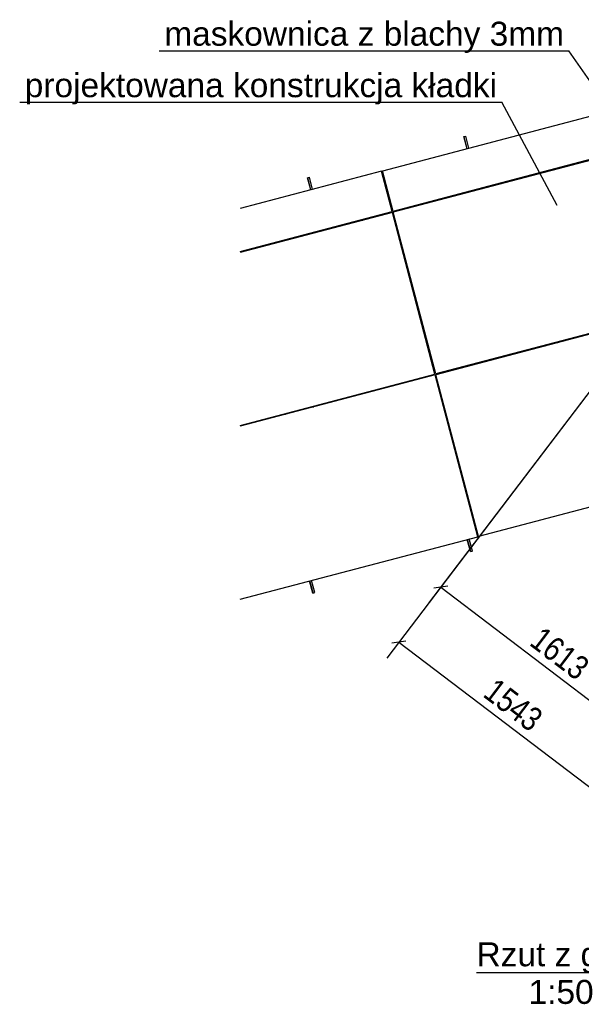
# Model space of a CAD drawing. Header units: millimetres. Extents: x 75 to 96588, y 16 to 10023.
# Tile 9 of 25: x 34875 to 38234, y 222 to 6110. Entities that reach past the tile are written whole.
import ezdxf

# ---------------------------------------------------------------- set-up
doc = ezdxf.new("R2010")
doc.units = ezdxf.units.MM
doc.styles.add('Arial', font='ARIAL.TTF', dxfattribs={"height": 0.2})
doc.styles.add('Arial Narrow', font='ARIALN.TTF', dxfattribs={"height": 0.2})

# ---------------------------------------------------------------- blocks, each defined once
blk = doc.blocks.new('Unknown-12 - 46219')
at = {"color": 5}
blk.add_line((37607, 412.5), (38618.7, 412.5), dxfattribs=at)
at = {"color": 5, "style": 'Arial'}
for s, height, p in [('Rzut z góry', 143.262, (37607, 450)), ('1:50', 143.26, (37918.2, 225))]:
    blk.add_text(s, height=height, dxfattribs=at).set_placement(p)
blk = doc.blocks.new('Part-46296 - 46219')
at = {"color": 7}
for p, q in [((37053.9, 4944.5), (37052.6, 4949.4)), ((37054.9, 4944.8), (37053.6, 4949.6)), ((37309.6, 3972.6), (37308.3, 3977.4)), ((37310.6, 3972.9), (37309.3, 3977.7))]:
    blk.add_line(p, q, dxfattribs=at)
blk = doc.blocks.new('Part-46287 - 46219')
at = {"color": 7}
for p, q in [((38619.1, 5620), (37043.7, 5205.5)), ((38618.9, 5361.4), (37107.3, 4963.8)), ((37107.3, 4963.8), (37043.7, 5205.5)), ((37107.6, 4963.8), (37044, 5205.6))]:
    blk.add_line(p, q, dxfattribs=at)
blk = doc.blocks.new('Part-46247 - 46219')
at = {"color": 7}
for p, q in [((37069.7, 5088.3), (37074.2, 5089.5)), ((37075.6, 4950.3), (37074.4, 4955.1)), ((37077.1, 4950.6), (37075.8, 4955.5)), ((37135.1, 4965.9), (37133.9, 4970.7)), ((37331.3, 3978.3), (37330.1, 3983.2)), ((37332.8, 3978.7), (37331.5, 3983.6)), ((37390.8, 3994), (37389.6, 3998.8)), ((37583.6, 3134.8), (37588.2, 3136))]:
    blk.add_line(p, q, dxfattribs=at)
blk = doc.blocks.new('Part-46261 - 46219')
at = {"color": 7}
for p, q in [((38617.8, 4316.8), (37364.3, 3987)), ((37618.7, 3019.9), (37364.3, 3987)), ((37619, 3020), (37364.6, 3987.1)), ((38616.7, 3282.5), (37618.7, 3019.9))]:
    blk.add_line(p, q, dxfattribs=at)
blk = doc.blocks.new('Part-46764 - 46219')
at = {"color": 7}
for p, q in [((38091.5, 4178.3), (38094, 4184.1)), ((38017.8, 4158.9), (38020.2, 4164.7)), ((38018.6, 4159.1), (38021, 4164.9))]:
    blk.add_line(p, q, dxfattribs=at)
blk = doc.blocks.new('Part-46262 - 46219')
at = {"color": 7}
for p, q in [((38618.9, 5356.3), (37108.6, 4958.9)), ((37363, 3991.8), (37108.6, 4958.9)), ((37363.3, 3991.9), (37108.9, 4959)), ((38617.8, 4322), (37363, 3991.8))]:
    blk.add_line(p, q, dxfattribs=at)
blk = doc.blocks.new('Part-46763 - 46219')
at = {"color": 7}
for p, q in [((37854.1, 5155.1), (37852.8, 5159.9)), ((37855.6, 5155.4), (37854.3, 5160.3)), ((37913.6, 5170.7), (37912.3, 5175.5)), ((38109.8, 4183.1), (38108.5, 4188)), ((38111.3, 4183.5), (38110, 4188.4)), ((38169.3, 4198.8), (38168, 4203.6))]:
    blk.add_line(p, q, dxfattribs=at)
blk = doc.blocks.new('Part-46454 - 46219')
at = {"color": 7}
for p, q in [((37330.1, 3978), (37328.9, 3982.8)), ((37331.1, 3978.3), (37329.9, 3983.1))]:
    blk.add_line(p, q, dxfattribs=at)
blk = doc.blocks.new('Part-46455 - 46219')
at = {"color": 7}
for p, q in [((37065.8, 4947.7), (37064.5, 4952.5)), ((37066.8, 4947.9), (37065.5, 4952.8))]:
    blk.add_line(p, q, dxfattribs=at)
blk = doc.blocks.new('Part-46466 - 46219')
at = {"color": 7}
for p, q in [((37583.6, 3134.8), (37588.2, 3136)), ((37614.1, 3018.7), (37618.7, 3019.9))]:
    blk.add_line(p, q, dxfattribs=at)
blk = doc.blocks.new('Part-46685 - 46219')
at = {"color": 7}
for p, q in [((36297.2, 4745.5), (36295.9, 4750.3)), ((36298.7, 4745.8), (36297.4, 4750.7)), ((36356.7, 4761.1), (36355.4, 4765.9)), ((36552.9, 3773.5), (36551.6, 3778.4)), ((36554.4, 3773.9), (36553.1, 3778.8)), ((36612.4, 3789.2), (36611.1, 3794))]:
    blk.add_line(p, q, dxfattribs=at)
blk = doc.blocks.new('Part-46686 - 46219')
at = {"color": 7}
for p, q in [((36534.6, 3768.7), (36537.1, 3774.5)), ((36460.9, 3749.3), (36463.3, 3755.1)), ((36461.7, 3749.5), (36464.1, 3755.3))]:
    blk.add_line(p, q, dxfattribs=at)
blk = doc.blocks.new('Part-46688 - 46219')
at = {"color": 7}
for p, q in [((36924.6, 4910.5), (36927.1, 4916.3)), ((36925.4, 4910.7), (36927.8, 4916.5)), ((36998.4, 4929.9), (37000.8, 4935.7))]:
    blk.add_line(p, q, dxfattribs=at)
blk = doc.blocks.new('Part-46689 - 46219')
at = {"color": 7}
for p, q in [((36625.7, 3797.8), (36630.6, 3794)), ((36626.4, 3798), (36631.4, 3794.2)), ((36699.4, 3817.2), (36704.4, 3813.4))]:
    blk.add_line(p, q, dxfattribs=at)
blk = doc.blocks.new('Part-46765 - 46219')
at = {"color": 7}
for p, q in [((37281.2, 5009.5), (37286.1, 5005.6)), ((37207.4, 4990.1), (37212.4, 4986.2)), ((37208.2, 4990.3), (37213.1, 4986.4))]:
    blk.add_line(p, q, dxfattribs=at)
blk = doc.blocks.new('Part-49896 - 46219')
at = {"color": 7}
for p, q in [((36628.1, 2681.7), (36609, 2754.3)), ((36629.5, 2682.1), (36610.5, 2754.6)), ((36639.2, 2684.7), (36620.1, 2757.2)), ((36628.1, 2681.7), (36639.2, 2684.7))]:
    blk.add_line(p, q, dxfattribs=at)
blk = doc.blocks.new('Part-46873 - 46219')
at = {"color": 7}
for p, q in [((37359.7, 3985.8), (36193.8, 3679)), ((37614.1, 3018.7), (37359.7, 3985.8)), ((36193.8, 2645), (37614.1, 3018.7))]:
    blk.add_line(p, q, dxfattribs=at)
blk = doc.blocks.new('Part-46875 - 46219')
at = {"color": 7}
for p, q in [((37104, 4957.7), (36193.8, 4718.2)), ((37358.4, 3990.6), (37104, 4957.7)), ((36193.8, 3684.2), (37358.4, 3990.6))]:
    blk.add_line(p, q, dxfattribs=at)
blk = doc.blocks.new('Part-46877 - 46219')
at = {"color": 7}
for p, q in [((37039.1, 5204.3), (36193.8, 4981.9)), ((37102.7, 4962.6), (37039.1, 5204.3)), ((36193.8, 4723.4), (37102.7, 4962.6))]:
    blk.add_line(p, q, dxfattribs=at)
blk = doc.blocks.new('Part-49928 - 46219')
at = {"color": 7}
for p, q in [((37582.1, 2932.7), (37563, 3005.2)), ((37570.9, 2929.8), (37551.8, 3002.3)), ((37572.4, 2930.2), (37553.3, 3002.7)), ((37570.9, 2929.8), (37582.1, 2932.7))]:
    blk.add_line(p, q, dxfattribs=at)
blk = doc.blocks.new('Part-50463 - 46219')
at = {"color": 7}
for p, q in [((37039.1, 5204.3), (37043.7, 5205.5)), ((37069.7, 5088.3), (37074.2, 5089.5))]:
    blk.add_line(p, q, dxfattribs=at)
blk = doc.blocks.new('Part-50557 - 46219')
at = {"color": 7}
for p, q in [((36596.3, 5165.4), (36607.4, 5168.3)), ((36615.4, 5092.8), (36596.3, 5165.4)), ((36616.9, 5093.2), (36597.8, 5165.8)), ((36626.5, 5095.8), (36607.4, 5168.3))]:
    blk.add_line(p, q, dxfattribs=at)
blk = doc.blocks.new('Part-50560 - 46219')
at = {"color": 7}
for p, q in [((37531.1, 5411.3), (37542.2, 5414.2)), ((37550.2, 5338.8), (37531.1, 5411.3)), ((37551.7, 5339.2), (37532.6, 5411.7)), ((37561.3, 5341.7), (37542.2, 5414.2))]:
    blk.add_line(p, q, dxfattribs=at)
blk = doc.blocks.new('StraightDimension-75024 - 46219')
at = {"color": 174}
for p, q in [((38781.5, 4542.7), (37320.4, 2621.3)), ((40083.6, 3590.3), (38604.3, 1645)), ((37435, 2722.6), (37351, 2711.1)), ((37393, 2716.8), (38676.9, 1740.5)), ((38634.9, 1734.7), (38718.9, 1746.2))]:
    blk.add_line(p, q, dxfattribs=at)
at = {"color": 30, "style": 'Arial Narrow'}
blk.add_text('1613', height=143.16, rotation=322.74628, dxfattribs=at).set_placement((37917, 2374.9))
blk = doc.blocks.new('StraightDimension-75443 - 46219')
at = {"color": 174}
for p, q in [((38781.5, 4542.8), (37070.1, 2292.4)), ((40030.9, 3636.6), (38298.4, 1358.4)), ((37184.8, 2393.6), (37100.7, 2382.2)), ((37142.8, 2387.9), (38371, 1453.9)), ((38329, 1448.2), (38413.1, 1459.6))]:
    blk.add_line(p, q, dxfattribs=at)
at = {"color": 30, "style": 'Arial Narrow'}
blk.add_text('1543', height=143.16, rotation=322.74628, dxfattribs=at).set_placement((37639, 2067.1))
blk = doc.blocks.new('Text-74152 - 46219')
at = {"color": 136}
for p in [(34874.5, 5617), (38088.7, 4998.5)]:
    blk.add_line(p, (37759, 5617), dxfattribs=at)
at = {"color": 30, "style": 'Arial'}
blk.add_text('projektowana konstrukcja kładki', height=143.262, dxfattribs=at).set_placement((34904.5, 5647))
blk = doc.blocks.new('Text-74155 - 46219')
at = {"color": 136}
for p in [(35709.5, 5924.8), (38643.1, 5227.2)]:
    blk.add_line(p, (38159.9, 5924.8), dxfattribs=at)
at = {"color": 30, "style": 'Arial'}
blk.add_text('maskownica z blachy 3mm', height=143.262, dxfattribs=at).set_placement((35739.5, 5954.8))

msp = doc.modelspace()

# ---------------------------------------------------------------- block references
for name in ['Text-74155 - 46219', 'Text-74152 - 46219', 'Part-46287 - 46219', 'Part-50560 - 46219', 'Part-46262 - 46219', 'Part-46877 - 46219', 'Part-50463 - 46219', 'Part-50557 - 46219', 'Part-46763 - 46219', 'Part-46247 - 46219', 'Part-46765 - 46219', 'Part-46875 - 46219', 'Part-46296 - 46219', 'Part-46455 - 46219', 'Part-46688 - 46219', 'Part-46685 - 46219', 'StraightDimension-75443 - 46219', 'StraightDimension-75024 - 46219', 'Part-46261 - 46219', 'Part-46764 - 46219', 'Part-46873 - 46219', 'Part-46454 - 46219', 'Part-46686 - 46219', 'Part-46689 - 46219', 'Part-46466 - 46219', 'Part-49928 - 46219', 'Part-49896 - 46219', 'Unknown-12 - 46219']:
    msp.add_blockref(name, (0, 0))

doc.saveas('drawing.dxf')
